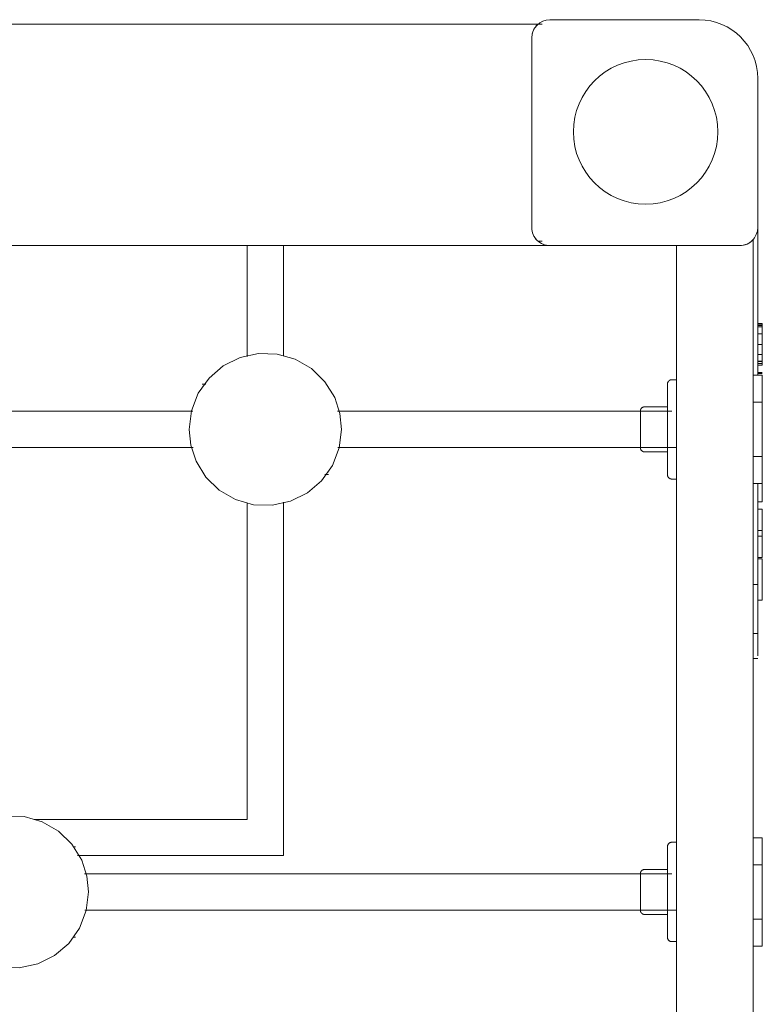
# Model space of a CAD drawing. Header units: inches. Extents: x -1 to 4727, y -3 to 1727.
# Tile 91 of 163: x 2738 to 2748, y 1417 to 1431. Entities that reach past the tile are written whole.
import ezdxf

# ---------------------------------------------------------------- set-up
doc = ezdxf.new("R2010")
doc.units = ezdxf.units.IN
doc.header["$LTSCALE"] = 42
doc.header["$MEASUREMENT"] = 0
doc.layers.get('0').update_dxf_attribs({"linetype": 'CONTINUOUS'})
doc.layers.add('I-FURN', color=8, linetype='CONTINUOUS')

# ---------------------------------------------------------------- blocks, each defined once
blk = doc.blocks.new('Game - Foosball Table - Default-3751008-FURNITURE PLAN - FLOOR 09 - EAST')
at = {"lineweight": 9}
for p, q in [((-23.861, 15.125), (-23.833, 15.125)), ((-23.861, 15.062), (-23.861, 15.125)), ((-23.85, 15.125), (-23.813, 15.125)), ((-23.85, 15.062), (-23.85, 15.125)), ((-23.833, 15.062), (-23.833, 15.125)), ((-23.813, 15.125), (-23.716, 15.125)), ((-23.813, 15.062), (-23.813, 15.125)), ((-23.716, 15.125), (-23.57, 15.125)), ((-23.716, 15.062), (-23.716, 15.125)), ((-23.57, 15.125), (-23.433, 15.125)), ((-23.57, 15.062), (-23.57, 15.125)), ((-23.433, 15.125), (-23.339, 15.125)), ((-23.433, 15.062), (-23.433, 15.125)), ((-23.339, 15.125), (-23.307, 15.125)), ((-23.339, 15.125), (-23.284, 15.125)), ((-23.339, 15.062), (-23.339, 15.125)), ((-23.333, 15.062), (-23.333, 15.125)), ((-23.307, 15.062), (-23.307, 15.125)), ((-23.284, 15.125), (-23.284, 15.062)), ((-23.181, 15.062), (-23.181, 15.125)), ((-23.169, 15.062), (-23.169, 15.125)), ((-23.146, 15.125), (-22.771, 15.125)), ((-23.146, 15.125), (-23.146, 15)), ((-22.771, 15.125), (-22.021, 15.125)), ((-22.771, 15.125), (-22.771, 15)), ((-22.021, 15.125), (-21.646, 15.125)), ((-22.021, 15), (-22.021, 15.125)), ((-21.646, 15.125), (-21.392, 15.125)), ((-21.646, 15.125), (-21.646, 15)), ((-21.392, 15.062), (-21.392, 15.125)), ((-21.293, 15.125), (-20.999, 15.125)), ((-21.293, 15.062), (-21.293, 15.125)), ((-20.999, 15.125), (-20.92, 15.125)), ((-20.999, 15.062), (-20.999, 15.125)), ((-20.92, 15.125), (-20.625, 15.125)), ((-20.92, 15.062), (-20.92, 15.125)), ((-20.625, 15.125), (-20.625, 15.062)), ((-20.607, 15.125), (-20.031, 15.125)), ((-20.607, 15.062), (-20.607, 15.125)), ((-20.031, 15.062), (-20.031, 15.125)), ((-16.747, 15.125), (-16.372, 15.125)), ((-16.747, 15.125), (-16.747, 15)), ((-16.372, 15.125), (-15.622, 15.125)), ((-16.372, 15.125), (-16.372, 15)), ((-15.622, 15.125), (-15.247, 15.125)), ((-15.622, 15), (-15.622, 15.125)), ((-15.247, 15.125), (-15.247, 15)), ((-25.187, 15.062), (-27.25, 15.062)), ((-25.187, 15.062), (-23.146, 15.062)), ((25.022, 15), (-25.022, 15)), ((-21.646, 15.062), (-20.248, 15.062)), ((-20.248, 15.062), (-19.264, 15.062)), ((-20.248, 15.062), (-20.248, 15)), ((-19.574, 15), (-19.574, 15.062)), ((-19.264, 15.062), (-19.264, 15.062)), ((-19.227, 15), (-19.227, 15.062)), ((-24.937, 12.187), (-24.937, 14.812)), ((-28.062, 14.25), (-28.062, 12.187)), ((-24.937, 13.937), (24.937, 13.937)), ((-23.083, 13.937), (-23.083, 13.875)), ((-22.146, 9.253), (-22.146, 13.937)), ((-21.708, 13.875), (-21.708, 13.937)), ((-16.685, 13.937), (-16.685, 13.875)), ((-15.747, 5.753), (-15.747, 13.937)), ((-15.31, 13.875), (-15.31, 13.937)), ((-22.708, 13.813), (-22.708, 13.5)), ((-22.396, 13.813), (-22.666, 13.813)), ((-22.646, 13.875), (-22.646, 9.25)), ((-22.125, 13.813), (-22.396, 13.813)), ((-22.083, 13.5), (-22.083, 13.813)), ((-16.31, 13.813), (-16.31, 13.5)), ((-15.997, 13.813), (-16.268, 13.813)), ((-16.247, 13.875), (-16.247, 5.75)), ((-15.726, 13.813), (-15.997, 13.813)), ((-15.685, 13.5), (-15.685, 13.813)), ((-24.937, -12.187), (-24.937, 12.187)), ((-28, 12.079), (-28, 12.022)), ((-28, 12.022), (-28, -12.022)), ((-25, 12.079), (-25, 12.025)), ((-25, 12.025), (-25, 12.079)), ((-27.812, 11.937), (-25.187, 11.937)), ((-22.99, 9.125), (-22.99, 9.125)), ((-21.801, 9.125), (-21.801, 9.125)), ((-21.771, 9.075), (-21.771, 9.125)), ((-24.937, 8.5), (-23.412, 8.5)), ((-23.412, 8.5), (-24.937, 8.5)), ((-21.388, 8.5), (-16.5, 8.5)), ((-16.5, 8.5), (-21.388, 8.5)), ((-16.5, 8.5), (-16.5, 5.65)), ((-16.5, 5.65), (-16.5, 8.5)), ((-23.403, 8), (-24.937, 8)), ((-24.937, 8), (-23.403, 8)), ((-17, 8), (-21.38, 8)), ((-21.38, 8), (-17, 8)), ((-17, 5.05), (-17, 8)), ((-17, 8), (-17, 5.05)), ((-23.021, 7.425), (-23.021, 7.375)), ((-22.99, 7.375), (-22.99, 7.375)), ((-21.802, 7.375), (-21.802, 7.375)), ((-22.646, 7.247), (-22.646, 1)), ((-22.146, 1.003), (-22.146, 7.25)), ((-16.622, 5.625), (-16.622, 5.593)), ((-16.591, 5.625), (-16.591, 5.625)), ((-15.403, 5.625), (-15.403, 5.625)), ((-15.372, 5.593), (-15.372, 5.625))]:
    blk.add_line(p, q, dxfattribs=at)
at = {"lineweight": 9, "flags": 128}
for points in [[(-23.021, 13.813), (-23.023, 13.813), (-23.026, 13.813), (-23.028, 13.813), (-23.031, 13.813), (-23.033, 13.814), (-23.036, 13.814), (-23.038, 13.815), (-23.04, 13.816), (-23.043, 13.817), (-23.045, 13.817), (-23.047, 13.818), (-23.05, 13.82), (-23.052, 13.821), (-23.054, 13.822), (-23.056, 13.823), (-23.058, 13.825), (-23.06, 13.826), (-23.062, 13.828), (-23.064, 13.83), (-23.066, 13.831), (-23.067, 13.833), (-23.069, 13.835), (-23.071, 13.837), (-23.072, 13.839), (-23.073, 13.841), (-23.075, 13.843), (-23.076, 13.846), (-23.077, 13.848), (-23.078, 13.85), (-23.079, 13.852), (-23.08, 13.855), (-23.081, 13.857), (-23.081, 13.859), (-23.082, 13.862), (-23.082, 13.864), (-23.083, 13.867), (-23.083, 13.869), (-23.083, 13.872), (-23.083, 13.874), (-23.083, 13.875)], [(-22.662, 13.813), (-22.684, 13.813), (-22.706, 13.813), (-22.728, 13.813), (-22.749, 13.813), (-22.769, 13.813), (-22.789, 13.813), (-22.808, 13.813), (-22.826, 13.813), (-22.844, 13.813), (-22.861, 13.813), (-22.878, 13.813), (-22.893, 13.813), (-22.908, 13.813), (-22.922, 13.813), (-22.935, 13.813), (-22.947, 13.813), (-22.958, 13.813), (-22.969, 13.813), (-22.978, 13.813), (-22.987, 13.813), (-22.995, 13.813), (-23.001, 13.813), (-23.007, 13.813), (-23.012, 13.813), (-23.015, 13.813), (-23.018, 13.813), (-23.02, 13.813), (-23.021, 13.813)], [(-23.021, 13.813), (-23.02, 13.813), (-23.019, 13.813), (-23.016, 13.813), (-23.013, 13.813), (-23.008, 13.813), (-23.003, 13.813), (-22.996, 13.813), (-22.989, 13.813), (-22.981, 13.813), (-22.971, 13.813), (-22.961, 13.813), (-22.95, 13.813), (-22.938, 13.813), (-22.925, 13.813), (-22.912, 13.813), (-22.897, 13.813), (-22.882, 13.813), (-22.866, 13.813), (-22.849, 13.813), (-22.831, 13.813), (-22.813, 13.813), (-22.794, 13.813), (-22.774, 13.813), (-22.754, 13.813), (-22.734, 13.813), (-22.712, 13.813), (-22.69, 13.813), (-22.668, 13.813), (-22.645, 13.813), (-22.622, 13.813), (-22.599, 13.813), (-22.575, 13.813), (-22.551, 13.813), (-22.527, 13.813), (-22.502, 13.813), (-22.477, 13.813), (-22.453, 13.813), (-22.428, 13.813), (-22.403, 13.813), (-22.396, 13.813)], [(-22.396, 13.813), (-22.371, 13.813), (-22.346, 13.813), (-22.321, 13.813), (-22.296, 13.813), (-22.272, 13.813), (-22.247, 13.813), (-22.223, 13.813), (-22.199, 13.813), (-22.176, 13.813), (-22.152, 13.813), (-22.13, 13.813), (-22.107, 13.813), (-22.085, 13.813), (-22.064, 13.813), (-22.043, 13.813), (-22.023, 13.813), (-22.003, 13.813), (-21.984, 13.813), (-21.965, 13.813), (-21.947, 13.813), (-21.93, 13.813), (-21.914, 13.813), (-21.899, 13.813), (-21.884, 13.813), (-21.87, 13.813), (-21.857, 13.813), (-21.845, 13.813), (-21.833, 13.813), (-21.823, 13.813), (-21.813, 13.813), (-21.805, 13.813), (-21.797, 13.813), (-21.79, 13.813), (-21.785, 13.813), (-21.78, 13.813), (-21.776, 13.813), (-21.773, 13.813), (-21.772, 13.813), (-21.771, 13.813)], [(-21.771, 13.813), (-21.771, 13.813), (-21.773, 13.813), (-21.775, 13.813), (-21.779, 13.813), (-21.783, 13.813), (-21.789, 13.813), (-21.795, 13.813), (-21.803, 13.813), (-21.811, 13.813), (-21.82, 13.813), (-21.83, 13.813), (-21.841, 13.813), (-21.853, 13.813), (-21.866, 13.813), (-21.88, 13.813), (-21.895, 13.813), (-21.91, 13.813), (-21.926, 13.813), (-21.943, 13.813), (-21.96, 13.813), (-21.979, 13.813), (-21.998, 13.813), (-22.017, 13.813), (-22.037, 13.813), (-22.058, 13.813), (-22.079, 13.813), (-22.101, 13.813), (-22.124, 13.813)], [(-21.708, 13.875), (-21.708, 13.873), (-21.709, 13.87), (-21.709, 13.868), (-21.709, 13.865), (-21.71, 13.863), (-21.71, 13.86), (-21.711, 13.858), (-21.712, 13.855), (-21.712, 13.853), (-21.713, 13.851), (-21.714, 13.848), (-21.715, 13.846), (-21.717, 13.844), (-21.718, 13.842), (-21.719, 13.84), (-21.721, 13.838), (-21.722, 13.836), (-21.724, 13.834), (-21.726, 13.832), (-21.727, 13.83), (-21.729, 13.828), (-21.731, 13.827), (-21.733, 13.825), (-21.735, 13.824), (-21.737, 13.822), (-21.739, 13.821), (-21.741, 13.82), (-21.744, 13.819), (-21.746, 13.818), (-21.748, 13.817), (-21.751, 13.816), (-21.753, 13.815), (-21.755, 13.814), (-21.758, 13.814), (-21.76, 13.813), (-21.763, 13.813), (-21.765, 13.813), (-21.768, 13.813), (-21.77, 13.813), (-21.771, 13.813)], [(-16.622, 13.813), (-16.625, 13.813), (-16.627, 13.813), (-16.63, 13.813), (-16.632, 13.813), (-16.634, 13.814), (-16.637, 13.814), (-16.639, 13.815), (-16.642, 13.816), (-16.644, 13.817), (-16.646, 13.817), (-16.649, 13.818), (-16.651, 13.82), (-16.653, 13.821), (-16.655, 13.822), (-16.657, 13.823), (-16.659, 13.825), (-16.661, 13.826), (-16.663, 13.828), (-16.665, 13.83), (-16.667, 13.831), (-16.669, 13.833), (-16.67, 13.835), (-16.672, 13.837), (-16.673, 13.839), (-16.675, 13.841), (-16.676, 13.843), (-16.677, 13.846), (-16.678, 13.848), (-16.679, 13.85), (-16.68, 13.852), (-16.681, 13.855), (-16.682, 13.857), (-16.683, 13.859), (-16.683, 13.862), (-16.684, 13.864), (-16.684, 13.867), (-16.684, 13.869), (-16.684, 13.872), (-16.685, 13.874), (-16.685, 13.875)], [(-16.263, 13.813), (-16.286, 13.813), (-16.308, 13.813), (-16.329, 13.813), (-16.35, 13.813), (-16.37, 13.813), (-16.39, 13.813), (-16.409, 13.813), (-16.428, 13.813), (-16.445, 13.813), (-16.462, 13.813), (-16.479, 13.813), (-16.494, 13.813), (-16.509, 13.813), (-16.523, 13.813), (-16.536, 13.813), (-16.548, 13.813), (-16.56, 13.813), (-16.57, 13.813), (-16.58, 13.813), (-16.588, 13.813), (-16.596, 13.813), (-16.602, 13.813), (-16.608, 13.813), (-16.613, 13.813), (-16.617, 13.813), (-16.619, 13.813), (-16.621, 13.813), (-16.622, 13.813)], [(-16.622, 13.813), (-16.622, 13.813), (-16.62, 13.813), (-16.618, 13.813), (-16.614, 13.813), (-16.61, 13.813), (-16.604, 13.813), (-16.598, 13.813), (-16.59, 13.813), (-16.582, 13.813), (-16.573, 13.813), (-16.562, 13.813), (-16.551, 13.813), (-16.539, 13.813), (-16.527, 13.813), (-16.513, 13.813), (-16.498, 13.813), (-16.483, 13.813), (-16.467, 13.813), (-16.45, 13.813), (-16.432, 13.813), (-16.414, 13.813), (-16.395, 13.813), (-16.376, 13.813), (-16.355, 13.813), (-16.335, 13.813), (-16.313, 13.813), (-16.292, 13.813), (-16.269, 13.813), (-16.247, 13.813), (-16.223, 13.813), (-16.2, 13.813), (-16.176, 13.813), (-16.152, 13.813), (-16.128, 13.813), (-16.103, 13.813), (-16.079, 13.813), (-16.054, 13.813), (-16.029, 13.813), (-16.004, 13.813), (-15.997, 13.813)], [(-15.997, 13.813), (-15.972, 13.813), (-15.947, 13.813), (-15.922, 13.813), (-15.897, 13.813), (-15.873, 13.813), (-15.848, 13.813), (-15.824, 13.813), (-15.8, 13.813), (-15.777, 13.813), (-15.754, 13.813), (-15.731, 13.813), (-15.708, 13.813), (-15.686, 13.813), (-15.665, 13.813), (-15.644, 13.813), (-15.624, 13.813), (-15.604, 13.813), (-15.585, 13.813), (-15.566, 13.813), (-15.549, 13.813), (-15.532, 13.813), (-15.515, 13.813), (-15.5, 13.813), (-15.485, 13.813), (-15.471, 13.813), (-15.458, 13.813), (-15.446, 13.813), (-15.434, 13.813), (-15.424, 13.813), (-15.414, 13.813), (-15.406, 13.813), (-15.398, 13.813), (-15.392, 13.813), (-15.386, 13.813), (-15.381, 13.813), (-15.377, 13.813), (-15.375, 13.813), (-15.373, 13.813), (-15.372, 13.813)], [(-15.372, 13.813), (-15.373, 13.813), (-15.374, 13.813), (-15.377, 13.813), (-15.38, 13.813), (-15.384, 13.813), (-15.39, 13.813), (-15.396, 13.813), (-15.404, 13.813), (-15.412, 13.813), (-15.421, 13.813), (-15.432, 13.813), (-15.443, 13.813), (-15.455, 13.813), (-15.467, 13.813), (-15.481, 13.813), (-15.496, 13.813), (-15.511, 13.813), (-15.527, 13.813), (-15.544, 13.813), (-15.562, 13.813), (-15.58, 13.813), (-15.599, 13.813), (-15.618, 13.813), (-15.639, 13.813), (-15.659, 13.813), (-15.681, 13.813), (-15.702, 13.813), (-15.725, 13.813)], [(-15.31, 13.875), (-15.31, 13.873), (-15.31, 13.87), (-15.31, 13.868), (-15.31, 13.865), (-15.311, 13.863), (-15.311, 13.86), (-15.312, 13.858), (-15.313, 13.855), (-15.314, 13.853), (-15.314, 13.851), (-15.315, 13.848), (-15.317, 13.846), (-15.318, 13.844), (-15.319, 13.842), (-15.32, 13.84), (-15.322, 13.838), (-15.323, 13.836), (-15.325, 13.834), (-15.327, 13.832), (-15.328, 13.83), (-15.33, 13.828), (-15.332, 13.827), (-15.334, 13.825), (-15.336, 13.824), (-15.338, 13.822), (-15.34, 13.821), (-15.343, 13.82), (-15.345, 13.819), (-15.347, 13.818), (-15.349, 13.817), (-15.352, 13.816), (-15.354, 13.815), (-15.357, 13.814), (-15.359, 13.814), (-15.361, 13.813), (-15.364, 13.813), (-15.366, 13.813), (-15.369, 13.813), (-15.371, 13.813), (-15.372, 13.813)], [(-22.646, 13.438), (-22.648, 13.438), (-22.651, 13.438), (-22.653, 13.438), (-22.656, 13.438), (-22.658, 13.439), (-22.661, 13.439), (-22.663, 13.44), (-22.665, 13.441), (-22.668, 13.442), (-22.67, 13.442), (-22.672, 13.443), (-22.675, 13.445), (-22.677, 13.446), (-22.679, 13.447), (-22.681, 13.448), (-22.683, 13.45), (-22.685, 13.451), (-22.687, 13.453), (-22.689, 13.455), (-22.691, 13.456), (-22.692, 13.458), (-22.694, 13.46), (-22.696, 13.462), (-22.697, 13.464), (-22.698, 13.466), (-22.7, 13.468), (-22.701, 13.471), (-22.702, 13.473), (-22.703, 13.475), (-22.704, 13.477), (-22.705, 13.48), (-22.706, 13.482), (-22.706, 13.484), (-22.707, 13.487), (-22.707, 13.489), (-22.708, 13.492), (-22.708, 13.494), (-22.708, 13.497), (-22.708, 13.499), (-22.708, 13.5)], [(-22.083, 13.5), (-22.083, 13.498), (-22.084, 13.495), (-22.084, 13.493), (-22.084, 13.49), (-22.085, 13.488), (-22.085, 13.485), (-22.086, 13.483), (-22.087, 13.48), (-22.087, 13.478), (-22.088, 13.476), (-22.089, 13.473), (-22.09, 13.471), (-22.092, 13.469), (-22.093, 13.467), (-22.094, 13.465), (-22.096, 13.463), (-22.097, 13.461), (-22.099, 13.459), (-22.101, 13.457), (-22.102, 13.455), (-22.104, 13.453), (-22.106, 13.452), (-22.108, 13.45), (-22.11, 13.449), (-22.112, 13.447), (-22.114, 13.446), (-22.116, 13.445), (-22.119, 13.444), (-22.121, 13.443), (-22.123, 13.442), (-22.126, 13.441), (-22.128, 13.44), (-22.13, 13.439), (-22.133, 13.439), (-22.135, 13.438), (-22.138, 13.438), (-22.14, 13.438), (-22.143, 13.438), (-22.145, 13.438), (-22.146, 13.438)], [(-16.247, 13.438), (-16.25, 13.438), (-16.252, 13.438), (-16.255, 13.438), (-16.257, 13.438), (-16.259, 13.439), (-16.262, 13.439), (-16.264, 13.44), (-16.267, 13.441), (-16.269, 13.442), (-16.271, 13.442), (-16.274, 13.443), (-16.276, 13.445), (-16.278, 13.446), (-16.28, 13.447), (-16.282, 13.448), (-16.284, 13.45), (-16.286, 13.451), (-16.288, 13.453), (-16.29, 13.455), (-16.292, 13.456), (-16.294, 13.458), (-16.295, 13.46), (-16.297, 13.462), (-16.298, 13.464), (-16.3, 13.466), (-16.301, 13.468), (-16.302, 13.471), (-16.303, 13.473), (-16.304, 13.475), (-16.305, 13.477), (-16.306, 13.48), (-16.307, 13.482), (-16.308, 13.484), (-16.308, 13.487), (-16.309, 13.489), (-16.309, 13.492), (-16.309, 13.494), (-16.309, 13.497), (-16.31, 13.499), (-16.31, 13.5)], [(-15.685, 13.5), (-15.685, 13.498), (-15.685, 13.495), (-15.685, 13.493), (-15.685, 13.49), (-15.686, 13.488), (-15.686, 13.485), (-15.687, 13.483), (-15.688, 13.48), (-15.689, 13.478), (-15.689, 13.476), (-15.69, 13.473), (-15.692, 13.471), (-15.693, 13.469), (-15.694, 13.467), (-15.695, 13.465), (-15.697, 13.463), (-15.698, 13.461), (-15.7, 13.459), (-15.702, 13.457), (-15.703, 13.455), (-15.705, 13.453), (-15.707, 13.452), (-15.709, 13.45), (-15.711, 13.449), (-15.713, 13.447), (-15.715, 13.446), (-15.718, 13.445), (-15.72, 13.444), (-15.722, 13.443), (-15.724, 13.442), (-15.727, 13.441), (-15.729, 13.44), (-15.732, 13.439), (-15.734, 13.439), (-15.736, 13.438), (-15.739, 13.438), (-15.741, 13.438), (-15.744, 13.438), (-15.746, 13.438), (-15.747, 13.438)], [(-22.561, 13.438), (-22.568, 13.438), (-22.575, 13.438), (-22.582, 13.438), (-22.589, 13.438), (-22.595, 13.438), (-22.601, 13.438), (-22.606, 13.438), (-22.611, 13.438), (-22.616, 13.438), (-22.621, 13.438), (-22.625, 13.438), (-22.629, 13.438), (-22.632, 13.438), (-22.635, 13.438), (-22.638, 13.438), (-22.64, 13.438), (-22.642, 13.438), (-22.644, 13.438), (-22.645, 13.438), (-22.646, 13.438), (-22.646, 13.438)], [(-22.646, 13.438), (-22.646, 13.438), (-22.645, 13.438), (-22.644, 13.438), (-22.643, 13.438), (-22.641, 13.438), (-22.639, 13.438), (-22.636, 13.438), (-22.633, 13.438), (-22.63, 13.438), (-22.626, 13.438), (-22.622, 13.438), (-22.618, 13.438), (-22.613, 13.438), (-22.608, 13.438), (-22.602, 13.438), (-22.596, 13.438), (-22.59, 13.438), (-22.584, 13.438), (-22.577, 13.438), (-22.57, 13.438), (-22.563, 13.438), (-22.555, 13.438), (-22.547, 13.438), (-22.539, 13.438), (-22.531, 13.438), (-22.522, 13.438), (-22.514, 13.438), (-22.505, 13.438), (-22.496, 13.438), (-22.486, 13.438), (-22.477, 13.438), (-22.468, 13.438), (-22.458, 13.438), (-22.448, 13.438), (-22.438, 13.438), (-22.428, 13.438), (-22.419, 13.438), (-22.409, 13.438), (-22.399, 13.438), (-22.396, 13.438)], [(-22.396, 13.438), (-22.386, 13.438), (-22.376, 13.438), (-22.366, 13.438), (-22.356, 13.438), (-22.346, 13.438), (-22.336, 13.438), (-22.327, 13.438), (-22.317, 13.438), (-22.308, 13.438), (-22.298, 13.438), (-22.289, 13.438), (-22.28, 13.438), (-22.272, 13.438), (-22.263, 13.438), (-22.255, 13.438), (-22.247, 13.438), (-22.239, 13.438), (-22.231, 13.438), (-22.224, 13.438), (-22.216, 13.438), (-22.21, 13.438), (-22.203, 13.438), (-22.197, 13.438), (-22.191, 13.438), (-22.185, 13.438), (-22.18, 13.438), (-22.175, 13.438), (-22.171, 13.438), (-22.167, 13.438), (-22.163, 13.438), (-22.159, 13.438), (-22.156, 13.438), (-22.154, 13.438), (-22.151, 13.438), (-22.149, 13.438), (-22.148, 13.438), (-22.147, 13.438), (-22.146, 13.438), (-22.146, 13.438)], [(-22.146, 13.438), (-22.146, 13.438), (-22.147, 13.438), (-22.148, 13.438), (-22.149, 13.438), (-22.151, 13.438), (-22.153, 13.438), (-22.156, 13.438), (-22.159, 13.438), (-22.162, 13.438), (-22.166, 13.438), (-22.17, 13.438), (-22.174, 13.438), (-22.179, 13.438), (-22.184, 13.438), (-22.189, 13.438), (-22.195, 13.438), (-22.201, 13.438), (-22.208, 13.438), (-22.215, 13.438), (-22.222, 13.438), (-22.229, 13.438)], [(-16.162, 13.438), (-16.169, 13.438), (-16.176, 13.438), (-16.183, 13.438), (-16.19, 13.438), (-16.196, 13.438), (-16.202, 13.438), (-16.207, 13.438), (-16.213, 13.438), (-16.218, 13.438), (-16.222, 13.438), (-16.226, 13.438), (-16.23, 13.438), (-16.233, 13.438), (-16.237, 13.438), (-16.239, 13.438), (-16.241, 13.438), (-16.243, 13.438), (-16.245, 13.438), (-16.246, 13.438), (-16.247, 13.438), (-16.247, 13.438)], [(-16.247, 13.438), (-16.247, 13.438), (-16.246, 13.438), (-16.245, 13.438), (-16.244, 13.438), (-16.242, 13.438), (-16.24, 13.438), (-16.237, 13.438), (-16.234, 13.438), (-16.231, 13.438), (-16.227, 13.438), (-16.223, 13.438), (-16.219, 13.438), (-16.214, 13.438), (-16.209, 13.438), (-16.203, 13.438), (-16.198, 13.438), (-16.191, 13.438), (-16.185, 13.438), (-16.178, 13.438), (-16.171, 13.438), (-16.164, 13.438), (-16.156, 13.438), (-16.148, 13.438), (-16.14, 13.438), (-16.132, 13.438), (-16.124, 13.438), (-16.115, 13.438), (-16.106, 13.438), (-16.097, 13.438), (-16.088, 13.438), (-16.078, 13.438), (-16.069, 13.438), (-16.059, 13.438), (-16.049, 13.438), (-16.04, 13.438), (-16.03, 13.438), (-16.02, 13.438), (-16.01, 13.438), (-16, 13.438), (-15.997, 13.438)], [(-15.997, 13.438), (-15.987, 13.438), (-15.977, 13.438), (-15.967, 13.438), (-15.957, 13.438), (-15.947, 13.438), (-15.938, 13.438), (-15.928, 13.438), (-15.918, 13.438), (-15.909, 13.438), (-15.9, 13.438), (-15.891, 13.438), (-15.882, 13.438), (-15.873, 13.438), (-15.864, 13.438), (-15.856, 13.438), (-15.848, 13.438), (-15.84, 13.438), (-15.832, 13.438), (-15.825, 13.438), (-15.818, 13.438), (-15.811, 13.438), (-15.804, 13.438), (-15.798, 13.438), (-15.792, 13.438), (-15.787, 13.438), (-15.781, 13.438), (-15.777, 13.438), (-15.772, 13.438), (-15.768, 13.438), (-15.764, 13.438), (-15.761, 13.438), (-15.758, 13.438), (-15.755, 13.438), (-15.753, 13.438), (-15.751, 13.438), (-15.749, 13.438), (-15.748, 13.438), (-15.747, 13.438), (-15.747, 13.438)], [(-15.747, 13.438), (-15.747, 13.438), (-15.748, 13.438), (-15.749, 13.438), (-15.75, 13.438), (-15.752, 13.438), (-15.754, 13.438), (-15.757, 13.438), (-15.76, 13.438), (-15.763, 13.438), (-15.767, 13.438), (-15.771, 13.438), (-15.775, 13.438), (-15.78, 13.438), (-15.785, 13.438), (-15.791, 13.438), (-15.796, 13.438), (-15.803, 13.438), (-15.809, 13.438), (-15.816, 13.438), (-15.823, 13.438), (-15.83, 13.438)], [(-22.396, 7.196), (-22.653, 7.228), (-22.895, 7.321), (-23.106, 7.471), (-23.275, 7.668), (-23.39, 7.9), (-23.446, 8.154), (-23.437, 8.413), (-23.366, 8.662), (-23.236, 8.887), (-23.055, 9.072), (-22.835, 9.209), (-22.616, 9.281), (-22.396, 9.304)], [(-22.396, 9.304), (-22.139, 9.272), (-21.897, 9.179), (-21.685, 9.029), (-21.517, 8.832), (-21.401, 8.6), (-21.346, 8.346), (-21.354, 8.087), (-21.426, 7.838), (-21.555, 7.613), (-21.736, 7.428), (-21.957, 7.291), (-22.176, 7.219), (-22.396, 7.196)], [(-15.997, 3.696), (-16.254, 3.728), (-16.496, 3.821), (-16.708, 3.971), (-16.876, 4.168), (-16.992, 4.4), (-17.047, 4.654), (-17.039, 4.913), (-16.967, 5.162), (-16.837, 5.387), (-16.657, 5.572), (-16.436, 5.709), (-16.217, 5.781), (-15.997, 5.804)], [(-15.997, 5.804), (-15.74, 5.772), (-15.498, 5.679), (-15.286, 5.529), (-15.118, 5.332), (-15.002, 5.1), (-14.947, 4.846), (-14.955, 4.587), (-15.027, 4.338), (-15.157, 4.113), (-15.337, 3.928), (-15.558, 3.791), (-15.777, 3.719), (-15.997, 3.696)]]:
    blk.add_lwpolyline(points, dxfattribs=at)
at = {"lineweight": 9}
for centre, radius, start, end in [((-27.25, 14.25), 0.812, 90, 180), ((-25.187, 14.812), 0.25, 0, 90), ((-25.187, 14.812), 0.25, 0, 48.5904), ((-26.511, 13.511), 1, 0, 180), ((-26.511, 13.511), 1, 180, 360), ((-27.812, 12.187), 0.25, 180, 270), ((-25.187, 12.187), 0.25, 270, 360), ((-25.187, 12.187), 0.25, 300, 0), ((-27.812, 12.187), 0.25, 221.4096, 257.8524)]:
    blk.add_arc(centre, radius, start, end, dxfattribs=at)

msp = doc.modelspace()

# ---------------------------------------------------------------- block references
at = {"layer": 'I-FURN', "rotation": 269.9999999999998}
msp.add_blockref('Game - Foosball Table - Default-3751008-FURNITURE PLAN - FLOOR 09 - EAST', (2732.687, 1402.875), dxfattribs=at)

doc.saveas('drawing.dxf')
